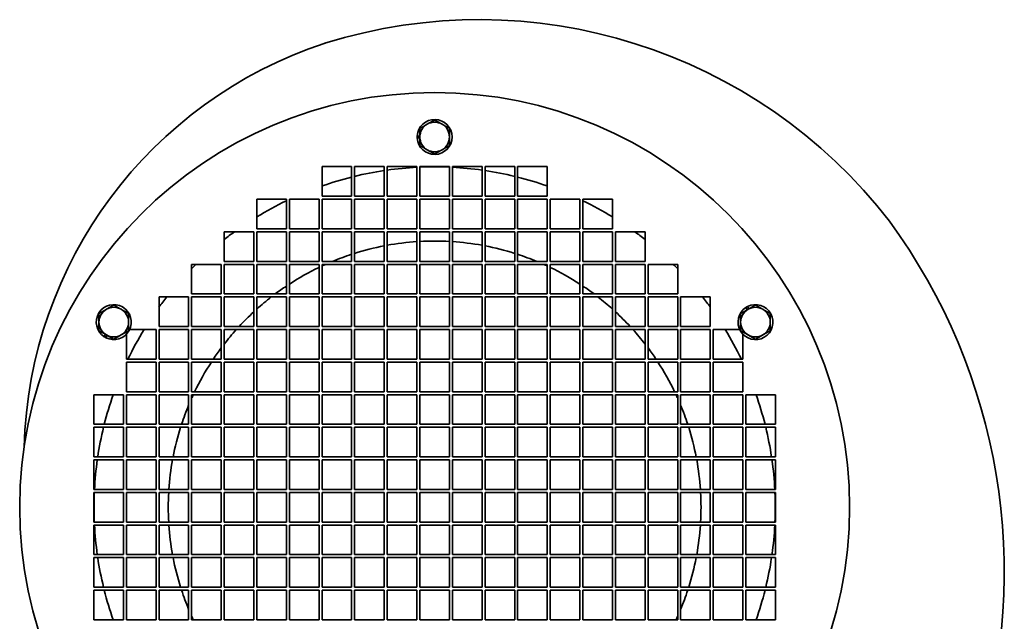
# Model space of a CAD drawing. Header units: millimetres. Extents: x 233 to 607, y 98 to 496.
# Tile 2 of 2: x 275 to 607, y 293 to 496. Entities that reach past the tile are written whole.
import ezdxf

# ---------------------------------------------------------------- set-up
doc = ezdxf.new("R2010")
doc.units = ezdxf.units.MM
doc.header["$LTSCALE"] = 2
doc.layers.add('Krawędzie widoczne(ISO)', color=7, linetype='Continuous', lineweight=35, true_color=0x262659)

msp = doc.modelspace()

# ---------------------------------------------------------------- linework, layer by layer
at = {"layer": 'Krawędzie widoczne(ISO)'}
for p, q in [((408.76, 456.77), (409.65, 456.77)), ((409.65, 456.13), (408.76, 456.13)), ((376.65, 446.45), (386.65, 446.45)), ((376.65, 436.45), (376.65, 446.45)), ((386.65, 446.45), (386.65, 436.45)), ((387.65, 446.45), (397.65, 446.45)), ((387.65, 436.45), (387.65, 446.45)), ((397.65, 446.45), (397.65, 436.45)), ((398.65, 446.45), (408.65, 446.45)), ((398.65, 436.45), (398.65, 446.45)), ((408.65, 446.45), (408.65, 436.45)), ((409.65, 446.45), (419.65, 446.45)), ((409.65, 436.45), (409.65, 446.45)), ((419.65, 446.45), (419.65, 436.45)), ((420.65, 436.45), (420.65, 446.45)), ((420.65, 446.45), (430.65, 446.45)), ((430.65, 446.45), (430.65, 436.45)), ((431.65, 446.45), (441.65, 446.45)), ((431.65, 436.45), (431.65, 446.45)), ((441.65, 446.45), (441.65, 436.45)), ((442.65, 446.45), (452.65, 446.45)), ((442.65, 436.45), (442.65, 446.45)), ((452.65, 446.45), (452.65, 436.45)), ((354.65, 435.45), (364.65, 435.45)), ((354.65, 425.45), (354.65, 435.45)), ((364.65, 435.45), (364.65, 425.45)), ((365.65, 435.45), (375.65, 435.45)), ((365.65, 425.45), (365.65, 435.45)), ((375.65, 435.45), (375.65, 425.45)), ((386.65, 436.45), (376.65, 436.45)), ((376.65, 435.45), (386.65, 435.45)), ((376.65, 425.45), (376.65, 435.45)), ((386.65, 435.45), (386.65, 425.45)), ((397.65, 436.45), (387.65, 436.45)), ((387.65, 435.45), (397.65, 435.45)), ((387.65, 425.45), (387.65, 435.45)), ((397.65, 435.45), (397.65, 425.45)), ((408.65, 436.45), (398.65, 436.45)), ((398.65, 435.45), (408.65, 435.45)), ((398.65, 425.45), (398.65, 435.45)), ((408.65, 435.45), (408.65, 425.45)), ((419.65, 436.45), (409.65, 436.45)), ((409.65, 435.45), (419.65, 435.45)), ((409.65, 425.45), (409.65, 435.45)), ((419.65, 435.45), (419.65, 425.45)), ((430.65, 436.45), (420.65, 436.45)), ((420.65, 425.45), (420.65, 435.45)), ((420.65, 435.45), (430.65, 435.45)), ((430.65, 435.45), (430.65, 425.45)), ((441.65, 436.45), (431.65, 436.45)), ((431.65, 435.45), (441.65, 435.45)), ((431.65, 425.45), (431.65, 435.45)), ((441.65, 435.45), (441.65, 425.45)), ((452.65, 436.45), (442.65, 436.45)), ((442.65, 435.45), (452.65, 435.45)), ((442.65, 425.45), (442.65, 435.45)), ((452.65, 435.45), (452.65, 425.45)), ((453.65, 435.45), (463.65, 435.45)), ((453.65, 425.45), (453.65, 435.45)), ((463.65, 435.45), (463.65, 425.45)), ((464.65, 435.45), (474.65, 435.45)), ((464.65, 425.45), (464.65, 435.45)), ((474.65, 435.45), (474.65, 425.45)), ((364.65, 425.45), (354.65, 425.45)), ((375.65, 425.45), (365.65, 425.45)), ((386.65, 425.45), (376.65, 425.45)), ((397.65, 425.45), (387.65, 425.45)), ((408.65, 425.45), (398.65, 425.45)), ((419.65, 425.45), (409.65, 425.45)), ((430.65, 425.45), (420.65, 425.45)), ((441.65, 425.45), (431.65, 425.45)), ((452.65, 425.45), (442.65, 425.45)), ((463.65, 425.45), (453.65, 425.45)), ((474.65, 425.45), (464.65, 425.45)), ((343.65, 424.45), (353.65, 424.45)), ((343.65, 414.45), (343.65, 424.45)), ((353.65, 424.45), (353.65, 414.45)), ((354.65, 424.45), (364.65, 424.45)), ((354.65, 414.45), (354.65, 424.45)), ((364.65, 424.45), (364.65, 414.45)), ((365.65, 424.45), (375.65, 424.45)), ((365.65, 414.45), (365.65, 424.45)), ((375.65, 424.45), (375.65, 414.45)), ((376.65, 424.45), (386.65, 424.45)), ((376.65, 414.45), (376.65, 424.45)), ((386.65, 424.45), (386.65, 414.45)), ((387.65, 424.45), (397.65, 424.45)), ((387.65, 414.45), (387.65, 424.45)), ((397.65, 424.45), (397.65, 414.45)), ((398.65, 424.45), (408.65, 424.45)), ((398.65, 414.45), (398.65, 424.45)), ((408.65, 424.45), (408.65, 414.45)), ((409.65, 424.45), (419.65, 424.45)), ((409.65, 414.45), (409.65, 424.45)), ((419.65, 424.45), (419.65, 414.45)), ((420.65, 414.45), (420.65, 424.45)), ((420.65, 424.45), (430.65, 424.45)), ((430.65, 424.45), (430.65, 414.45)), ((431.65, 424.45), (441.65, 424.45)), ((431.65, 414.45), (431.65, 424.45)), ((441.65, 424.45), (441.65, 414.45)), ((442.65, 424.45), (452.65, 424.45)), ((442.65, 414.45), (442.65, 424.45)), ((452.65, 424.45), (452.65, 414.45)), ((453.65, 424.45), (463.65, 424.45)), ((453.65, 414.45), (453.65, 424.45)), ((463.65, 424.45), (463.65, 414.45)), ((464.65, 424.45), (474.65, 424.45)), ((464.65, 414.45), (464.65, 424.45)), ((474.65, 424.45), (474.65, 414.45)), ((475.65, 414.45), (475.65, 424.45)), ((475.65, 424.45), (485.65, 424.45)), ((485.65, 424.45), (485.65, 414.45)), ((332.65, 413.45), (342.65, 413.45)), ((332.65, 403.45), (332.65, 413.45)), ((342.65, 413.45), (342.65, 403.45)), ((353.65, 414.45), (343.65, 414.45)), ((343.65, 413.45), (353.65, 413.45)), ((343.65, 403.45), (343.65, 413.45)), ((353.65, 413.45), (353.65, 403.45)), ((364.65, 414.45), (354.65, 414.45)), ((354.65, 413.45), (364.65, 413.45)), ((354.65, 403.45), (354.65, 413.45)), ((364.65, 413.45), (364.65, 403.45)), ((375.65, 414.45), (365.65, 414.45)), ((365.65, 413.45), (375.65, 413.45)), ((365.65, 403.45), (365.65, 413.45)), ((375.65, 413.45), (375.65, 403.45)), ((386.65, 414.45), (376.65, 414.45)), ((376.65, 413.45), (386.65, 413.45)), ((376.65, 403.45), (376.65, 413.45)), ((386.65, 413.45), (386.65, 403.45)), ((397.65, 414.45), (387.65, 414.45)), ((387.65, 413.45), (397.65, 413.45)), ((387.65, 403.45), (387.65, 413.45)), ((397.65, 413.45), (397.65, 403.45)), ((408.65, 414.45), (398.65, 414.45)), ((398.65, 413.45), (408.65, 413.45)), ((398.65, 403.45), (398.65, 413.45)), ((408.65, 413.45), (408.65, 403.45)), ((419.65, 414.45), (409.65, 414.45)), ((409.65, 413.45), (419.65, 413.45)), ((409.65, 403.45), (409.65, 413.45)), ((419.65, 413.45), (419.65, 403.45)), ((430.65, 414.45), (420.65, 414.45)), ((420.65, 403.45), (420.65, 413.45)), ((420.65, 413.45), (430.65, 413.45)), ((430.65, 413.45), (430.65, 403.45)), ((441.65, 414.45), (431.65, 414.45)), ((431.65, 413.45), (441.65, 413.45)), ((431.65, 403.45), (431.65, 413.45)), ((441.65, 413.45), (441.65, 403.45)), ((452.65, 414.45), (442.65, 414.45)), ((442.65, 413.45), (452.65, 413.45)), ((442.65, 403.45), (442.65, 413.45)), ((452.65, 413.45), (452.65, 403.45)), ((463.65, 414.45), (453.65, 414.45)), ((453.65, 413.45), (463.65, 413.45)), ((453.65, 403.45), (453.65, 413.45)), ((463.65, 413.45), (463.65, 403.45)), ((474.65, 414.45), (464.65, 414.45)), ((464.65, 413.45), (474.65, 413.45)), ((464.65, 403.45), (464.65, 413.45)), ((474.65, 413.45), (474.65, 403.45)), ((485.65, 414.45), (475.65, 414.45)), ((475.65, 403.45), (475.65, 413.45)), ((475.65, 413.45), (485.65, 413.45)), ((485.65, 413.45), (485.65, 403.45)), ((486.65, 413.45), (496.65, 413.45)), ((486.65, 403.45), (486.65, 413.45)), ((496.65, 413.45), (496.65, 403.45)), ((321.65, 402.45), (331.65, 402.45)), ((321.65, 392.45), (321.65, 402.45)), ((331.65, 402.45), (331.65, 392.45)), ((342.65, 403.45), (332.65, 403.45)), ((332.65, 402.45), (342.65, 402.45)), ((332.65, 392.45), (332.65, 402.45)), ((342.65, 402.45), (342.65, 392.45)), ((353.65, 403.45), (343.65, 403.45)), ((343.65, 402.45), (353.65, 402.45)), ((343.65, 392.45), (343.65, 402.45)), ((353.65, 402.45), (353.65, 392.45)), ((364.65, 403.45), (354.65, 403.45)), ((354.65, 402.45), (364.65, 402.45)), ((354.65, 392.45), (354.65, 402.45)), ((364.65, 402.45), (364.65, 392.45)), ((375.65, 403.45), (365.65, 403.45)), ((365.65, 402.45), (375.65, 402.45)), ((365.65, 392.45), (365.65, 402.45)), ((375.65, 402.45), (375.65, 392.45)), ((386.65, 403.45), (376.65, 403.45)), ((376.65, 402.45), (386.65, 402.45)), ((376.65, 392.45), (376.65, 402.45)), ((386.65, 402.45), (386.65, 392.45)), ((397.65, 403.45), (387.65, 403.45)), ((387.65, 402.45), (397.65, 402.45)), ((387.65, 392.45), (387.65, 402.45)), ((397.65, 402.45), (397.65, 392.45)), ((408.65, 403.45), (398.65, 403.45)), ((398.65, 402.45), (408.65, 402.45)), ((398.65, 392.45), (398.65, 402.45)), ((408.65, 402.45), (408.65, 392.45)), ((419.65, 403.45), (409.65, 403.45)), ((409.65, 402.45), (419.65, 402.45)), ((409.65, 392.45), (409.65, 402.45)), ((419.65, 402.45), (419.65, 392.45)), ((430.65, 403.45), (420.65, 403.45)), ((420.65, 402.45), (430.65, 402.45)), ((420.65, 392.45), (420.65, 402.45)), ((430.65, 402.45), (430.65, 392.45)), ((441.65, 403.45), (431.65, 403.45)), ((431.65, 402.45), (441.65, 402.45)), ((431.65, 392.45), (431.65, 402.45)), ((441.65, 402.45), (441.65, 392.45)), ((452.65, 403.45), (442.65, 403.45)), ((442.65, 402.45), (452.65, 402.45)), ((442.65, 392.45), (442.65, 402.45)), ((452.65, 402.45), (452.65, 392.45)), ((463.65, 403.45), (453.65, 403.45)), ((453.65, 402.45), (463.65, 402.45)), ((453.65, 392.45), (453.65, 402.45)), ((463.65, 402.45), (463.65, 392.45)), ((474.65, 403.45), (464.65, 403.45)), ((464.65, 402.45), (474.65, 402.45)), ((464.65, 392.45), (464.65, 402.45)), ((474.65, 402.45), (474.65, 392.45)), ((485.65, 403.45), (475.65, 403.45)), ((475.65, 402.45), (485.65, 402.45)), ((475.65, 392.45), (475.65, 402.45)), ((485.65, 402.45), (485.65, 392.45)), ((496.65, 403.45), (486.65, 403.45)), ((486.65, 402.45), (496.65, 402.45)), ((486.65, 392.45), (486.65, 402.45)), ((496.65, 402.45), (496.65, 392.45)), ((497.65, 402.45), (507.65, 402.45)), ((497.65, 392.45), (497.65, 402.45)), ((507.65, 402.45), (507.65, 392.45)), ((520.12, 398.12), (519.68, 398.89)), ((520.23, 399.21), (520.68, 398.44)), ((331.65, 392.45), (321.65, 392.45)), ((342.65, 392.45), (332.65, 392.45)), ((353.65, 392.45), (343.65, 392.45)), ((364.65, 392.45), (354.65, 392.45)), ((375.65, 392.45), (365.65, 392.45)), ((386.65, 392.45), (376.65, 392.45)), ((397.65, 392.45), (387.65, 392.45)), ((408.65, 392.45), (398.65, 392.45)), ((419.65, 392.45), (409.65, 392.45)), ((430.65, 392.45), (420.65, 392.45)), ((441.65, 392.45), (431.65, 392.45)), ((452.65, 392.45), (442.65, 392.45)), ((463.65, 392.45), (453.65, 392.45)), ((474.65, 392.45), (464.65, 392.45)), ((485.65, 392.45), (475.65, 392.45)), ((496.65, 392.45), (486.65, 392.45)), ((507.65, 392.45), (497.65, 392.45)), ((303.17, 389.01), (303.62, 389.78)), ((304.17, 389.46), (303.73, 388.69)), ((310.65, 381.45), (310.65, 389.86)), ((311.74, 391.45), (320.65, 391.45)), ((320.65, 391.45), (320.65, 381.45)), ((321.65, 391.45), (331.65, 391.45)), ((321.65, 381.45), (321.65, 391.45)), ((331.65, 391.45), (331.65, 381.45)), ((332.65, 391.45), (342.65, 391.45)), ((332.65, 381.45), (332.65, 391.45)), ((342.65, 391.45), (342.65, 381.45)), ((343.65, 391.45), (353.65, 391.45)), ((343.65, 381.45), (343.65, 391.45)), ((353.65, 391.45), (353.65, 381.45)), ((354.65, 391.45), (364.65, 391.45)), ((354.65, 381.45), (354.65, 391.45)), ((364.65, 391.45), (364.65, 381.45)), ((365.65, 391.45), (375.65, 391.45)), ((365.65, 381.45), (365.65, 391.45)), ((375.65, 391.45), (375.65, 381.45)), ((376.65, 391.45), (386.65, 391.45)), ((376.65, 381.45), (376.65, 391.45)), ((386.65, 391.45), (386.65, 381.45)), ((387.65, 391.45), (397.65, 391.45)), ((387.65, 381.45), (387.65, 391.45)), ((397.65, 391.45), (397.65, 381.45)), ((398.65, 391.45), (408.65, 391.45)), ((398.65, 381.45), (398.65, 391.45)), ((408.65, 391.45), (408.65, 381.45)), ((409.65, 391.45), (419.65, 391.45)), ((409.65, 381.45), (409.65, 391.45)), ((419.65, 391.45), (419.65, 381.45)), ((420.65, 381.45), (420.65, 391.45)), ((420.65, 391.45), (430.65, 391.45)), ((430.65, 391.45), (430.65, 381.45)), ((431.65, 391.45), (441.65, 391.45)), ((431.65, 381.45), (431.65, 391.45)), ((441.65, 391.45), (441.65, 381.45)), ((442.65, 391.45), (452.65, 391.45)), ((442.65, 381.45), (442.65, 391.45)), ((452.65, 391.45), (452.65, 381.45)), ((453.65, 391.45), (463.65, 391.45)), ((453.65, 381.45), (453.65, 391.45)), ((463.65, 391.45), (463.65, 381.45)), ((464.65, 391.45), (474.65, 391.45)), ((464.65, 381.45), (464.65, 391.45)), ((474.65, 391.45), (474.65, 381.45)), ((475.65, 381.45), (475.65, 391.45)), ((475.65, 391.45), (485.65, 391.45)), ((485.65, 391.45), (485.65, 381.45)), ((486.65, 391.45), (496.65, 391.45)), ((486.65, 381.45), (486.65, 391.45)), ((496.65, 391.45), (496.65, 381.45)), ((497.65, 381.45), (497.65, 391.45)), ((497.65, 391.45), (507.65, 391.45)), ((507.65, 391.45), (507.65, 381.45)), ((508.65, 391.45), (517.56, 391.45)), ((508.65, 381.45), (508.65, 391.45)), ((518.65, 389.86), (518.65, 381.45)), ((320.65, 381.45), (310.65, 381.45)), ((310.65, 380.45), (320.65, 380.45)), ((310.65, 370.45), (310.65, 380.45)), ((320.65, 380.45), (320.65, 370.45)), ((331.65, 381.45), (321.65, 381.45)), ((321.65, 380.45), (331.65, 380.45)), ((321.65, 370.45), (321.65, 380.45)), ((331.65, 380.45), (331.65, 370.45)), ((342.65, 381.45), (332.65, 381.45)), ((332.65, 380.45), (342.65, 380.45)), ((332.65, 370.45), (332.65, 380.45)), ((342.65, 380.45), (342.65, 370.45)), ((353.65, 381.45), (343.65, 381.45)), ((343.65, 380.45), (353.65, 380.45)), ((343.65, 370.45), (343.65, 380.45)), ((353.65, 380.45), (353.65, 370.45)), ((364.65, 381.45), (354.65, 381.45)), ((354.65, 380.45), (364.65, 380.45)), ((354.65, 370.45), (354.65, 380.45)), ((364.65, 380.45), (364.65, 370.45)), ((375.65, 381.45), (365.65, 381.45)), ((365.65, 380.45), (375.65, 380.45)), ((365.65, 370.45), (365.65, 380.45)), ((375.65, 380.45), (375.65, 370.45)), ((386.65, 381.45), (376.65, 381.45)), ((376.65, 380.45), (386.65, 380.45)), ((376.65, 370.45), (376.65, 380.45)), ((386.65, 380.45), (386.65, 370.45)), ((397.65, 381.45), (387.65, 381.45)), ((387.65, 380.45), (397.65, 380.45)), ((387.65, 370.45), (387.65, 380.45)), ((397.65, 380.45), (397.65, 370.45)), ((408.65, 381.45), (398.65, 381.45)), ((398.65, 380.45), (408.65, 380.45)), ((398.65, 370.45), (398.65, 380.45)), ((408.65, 380.45), (408.65, 370.45)), ((419.65, 381.45), (409.65, 381.45)), ((409.65, 380.45), (419.65, 380.45)), ((409.65, 370.45), (409.65, 380.45)), ((419.65, 380.45), (419.65, 370.45)), ((430.65, 381.45), (420.65, 381.45)), ((420.65, 370.45), (420.65, 380.45)), ((420.65, 380.45), (430.65, 380.45)), ((430.65, 380.45), (430.65, 370.45)), ((441.65, 381.45), (431.65, 381.45)), ((431.65, 380.45), (441.65, 380.45)), ((431.65, 370.45), (431.65, 380.45)), ((441.65, 380.45), (441.65, 370.45)), ((452.65, 381.45), (442.65, 381.45)), ((442.65, 380.45), (452.65, 380.45)), ((442.65, 370.45), (442.65, 380.45)), ((452.65, 380.45), (452.65, 370.45)), ((463.65, 381.45), (453.65, 381.45)), ((453.65, 380.45), (463.65, 380.45)), ((453.65, 370.45), (453.65, 380.45)), ((463.65, 380.45), (463.65, 370.45)), ((474.65, 381.45), (464.65, 381.45)), ((464.65, 380.45), (474.65, 380.45)), ((464.65, 370.45), (464.65, 380.45)), ((474.65, 380.45), (474.65, 370.45)), ((485.65, 381.45), (475.65, 381.45)), ((475.65, 370.45), (475.65, 380.45)), ((475.65, 380.45), (485.65, 380.45)), ((485.65, 380.45), (485.65, 370.45)), ((496.65, 381.45), (486.65, 381.45)), ((486.65, 380.45), (496.65, 380.45)), ((486.65, 370.45), (486.65, 380.45)), ((496.65, 380.45), (496.65, 370.45)), ((507.65, 381.45), (497.65, 381.45)), ((497.65, 370.45), (497.65, 380.45)), ((497.65, 380.45), (507.65, 380.45)), ((507.65, 380.45), (507.65, 370.45)), ((518.65, 381.45), (508.65, 381.45)), ((508.65, 380.45), (518.65, 380.45)), ((508.65, 370.45), (508.65, 380.45)), ((518.65, 380.45), (518.65, 370.45)), ((299.65, 369.45), (309.65, 369.45)), ((299.65, 359.45), (299.65, 369.45)), ((309.65, 369.45), (309.65, 359.45)), ((320.65, 370.45), (310.65, 370.45)), ((310.65, 369.45), (320.65, 369.45)), ((310.65, 359.45), (310.65, 369.45)), ((320.65, 369.45), (320.65, 359.45)), ((331.65, 370.45), (321.65, 370.45)), ((321.65, 369.45), (331.65, 369.45)), ((321.65, 359.45), (321.65, 369.45)), ((331.65, 369.45), (331.65, 359.45)), ((342.65, 370.45), (332.65, 370.45)), ((332.65, 369.45), (342.65, 369.45)), ((332.65, 359.45), (332.65, 369.45)), ((342.65, 369.45), (342.65, 359.45)), ((353.65, 370.45), (343.65, 370.45)), ((343.65, 369.45), (353.65, 369.45)), ((343.65, 359.45), (343.65, 369.45)), ((353.65, 369.45), (353.65, 359.45)), ((364.65, 370.45), (354.65, 370.45)), ((354.65, 369.45), (364.65, 369.45)), ((354.65, 359.45), (354.65, 369.45)), ((364.65, 369.45), (364.65, 359.45)), ((375.65, 370.45), (365.65, 370.45)), ((365.65, 369.45), (375.65, 369.45)), ((365.65, 359.45), (365.65, 369.45)), ((375.65, 369.45), (375.65, 359.45)), ((386.65, 370.45), (376.65, 370.45)), ((376.65, 369.45), (386.65, 369.45)), ((376.65, 359.45), (376.65, 369.45)), ((386.65, 369.45), (386.65, 359.45)), ((397.65, 370.45), (387.65, 370.45)), ((387.65, 369.45), (397.65, 369.45)), ((387.65, 359.45), (387.65, 369.45)), ((397.65, 369.45), (397.65, 359.45)), ((408.65, 370.45), (398.65, 370.45)), ((398.65, 369.45), (408.65, 369.45)), ((398.65, 359.45), (398.65, 369.45)), ((408.65, 369.45), (408.65, 359.45)), ((419.65, 370.45), (409.65, 370.45)), ((409.65, 369.45), (419.65, 369.45)), ((409.65, 359.45), (409.65, 369.45)), ((419.65, 369.45), (419.65, 359.45)), ((430.65, 370.45), (420.65, 370.45)), ((420.65, 359.45), (420.65, 369.45)), ((420.65, 369.45), (430.65, 369.45)), ((430.65, 369.45), (430.65, 359.45)), ((441.65, 370.45), (431.65, 370.45)), ((431.65, 369.45), (441.65, 369.45)), ((431.65, 359.45), (431.65, 369.45)), ((441.65, 369.45), (441.65, 359.45)), ((452.65, 370.45), (442.65, 370.45)), ((442.65, 369.45), (452.65, 369.45)), ((442.65, 359.45), (442.65, 369.45)), ((452.65, 369.45), (452.65, 359.45)), ((463.65, 370.45), (453.65, 370.45)), ((453.65, 369.45), (463.65, 369.45)), ((453.65, 359.45), (453.65, 369.45)), ((463.65, 369.45), (463.65, 359.45)), ((474.65, 370.45), (464.65, 370.45)), ((464.65, 369.45), (474.65, 369.45)), ((464.65, 359.45), (464.65, 369.45)), ((474.65, 369.45), (474.65, 359.45)), ((485.65, 370.45), (475.65, 370.45)), ((475.65, 359.45), (475.65, 369.45)), ((475.65, 369.45), (485.65, 369.45)), ((485.65, 369.45), (485.65, 359.45)), ((496.65, 370.45), (486.65, 370.45)), ((486.65, 369.45), (496.65, 369.45)), ((486.65, 359.45), (486.65, 369.45)), ((496.65, 369.45), (496.65, 359.45)), ((507.65, 370.45), (497.65, 370.45)), ((497.65, 359.45), (497.65, 369.45)), ((497.65, 369.45), (507.65, 369.45)), ((507.65, 369.45), (507.65, 359.45)), ((518.65, 370.45), (508.65, 370.45)), ((508.65, 369.45), (518.65, 369.45)), ((508.65, 359.45), (508.65, 369.45)), ((518.65, 369.45), (518.65, 359.45)), ((519.65, 369.45), (529.65, 369.45)), ((519.65, 359.45), (519.65, 369.45)), ((529.65, 369.45), (529.65, 359.45)), ((309.65, 359.45), (299.65, 359.45)), ((320.65, 359.45), (310.65, 359.45)), ((331.65, 359.45), (321.65, 359.45)), ((342.65, 359.45), (332.65, 359.45)), ((353.65, 359.45), (343.65, 359.45)), ((364.65, 359.45), (354.65, 359.45)), ((375.65, 359.45), (365.65, 359.45)), ((386.65, 359.45), (376.65, 359.45)), ((397.65, 359.45), (387.65, 359.45)), ((408.65, 359.45), (398.65, 359.45)), ((419.65, 359.45), (409.65, 359.45)), ((430.65, 359.45), (420.65, 359.45)), ((441.65, 359.45), (431.65, 359.45)), ((452.65, 359.45), (442.65, 359.45)), ((463.65, 359.45), (453.65, 359.45)), ((474.65, 359.45), (464.65, 359.45)), ((485.65, 359.45), (475.65, 359.45)), ((496.65, 359.45), (486.65, 359.45)), ((507.65, 359.45), (497.65, 359.45)), ((518.65, 359.45), (508.65, 359.45)), ((529.65, 359.45), (519.65, 359.45)), ((299.65, 358.45), (309.65, 358.45)), ((299.65, 348.45), (299.65, 358.45)), ((309.65, 358.45), (309.65, 348.45)), ((310.65, 358.45), (320.65, 358.45)), ((310.65, 348.45), (310.65, 358.45)), ((320.65, 358.45), (320.65, 348.45)), ((321.65, 358.45), (331.65, 358.45)), ((321.65, 348.45), (321.65, 358.45)), ((331.65, 358.45), (331.65, 348.45)), ((332.65, 358.45), (342.65, 358.45)), ((332.65, 348.45), (332.65, 358.45)), ((342.65, 358.45), (342.65, 348.45)), ((343.65, 358.45), (353.65, 358.45)), ((343.65, 348.45), (343.65, 358.45)), ((353.65, 358.45), (353.65, 348.45)), ((354.65, 358.45), (364.65, 358.45)), ((354.65, 348.45), (354.65, 358.45)), ((364.65, 358.45), (364.65, 348.45)), ((365.65, 358.45), (375.65, 358.45)), ((365.65, 348.45), (365.65, 358.45)), ((375.65, 358.45), (375.65, 348.45)), ((376.65, 358.45), (386.65, 358.45)), ((376.65, 348.45), (376.65, 358.45)), ((386.65, 358.45), (386.65, 348.45)), ((387.65, 358.45), (397.65, 358.45)), ((387.65, 348.45), (387.65, 358.45)), ((397.65, 358.45), (397.65, 348.45)), ((398.65, 358.45), (408.65, 358.45)), ((398.65, 348.45), (398.65, 358.45)), ((408.65, 358.45), (408.65, 348.45)), ((409.65, 358.45), (419.65, 358.45)), ((409.65, 348.45), (409.65, 358.45)), ((419.65, 358.45), (419.65, 348.45)), ((420.65, 348.45), (420.65, 358.45)), ((420.65, 358.45), (430.65, 358.45)), ((430.65, 358.45), (430.65, 348.45)), ((431.65, 358.45), (441.65, 358.45)), ((431.65, 348.45), (431.65, 358.45)), ((441.65, 358.45), (441.65, 348.45)), ((442.65, 358.45), (452.65, 358.45)), ((442.65, 348.45), (442.65, 358.45)), ((452.65, 358.45), (452.65, 348.45)), ((453.65, 358.45), (463.65, 358.45)), ((453.65, 348.45), (453.65, 358.45)), ((463.65, 358.45), (463.65, 348.45)), ((464.65, 358.45), (474.65, 358.45)), ((464.65, 348.45), (464.65, 358.45)), ((474.65, 358.45), (474.65, 348.45)), ((475.65, 348.45), (475.65, 358.45)), ((475.65, 358.45), (485.65, 358.45)), ((485.65, 358.45), (485.65, 348.45)), ((486.65, 358.45), (496.65, 358.45)), ((486.65, 348.45), (486.65, 358.45)), ((496.65, 358.45), (496.65, 348.45)), ((497.65, 348.45), (497.65, 358.45)), ((497.65, 358.45), (507.65, 358.45)), ((507.65, 358.45), (507.65, 348.45)), ((508.65, 358.45), (518.65, 358.45)), ((508.65, 348.45), (508.65, 358.45)), ((518.65, 358.45), (518.65, 348.45)), ((519.65, 358.45), (529.65, 358.45)), ((519.65, 348.45), (519.65, 358.45)), ((529.65, 358.45), (529.65, 348.45)), ((309.65, 348.45), (299.65, 348.45)), ((299.65, 347.45), (309.65, 347.45)), ((299.65, 337.45), (299.65, 347.45)), ((309.65, 347.45), (309.65, 337.45)), ((320.65, 348.45), (310.65, 348.45)), ((310.65, 347.45), (320.65, 347.45)), ((310.65, 337.45), (310.65, 347.45)), ((320.65, 347.45), (320.65, 337.45)), ((331.65, 348.45), (321.65, 348.45)), ((321.65, 347.45), (331.65, 347.45)), ((321.65, 337.45), (321.65, 347.45)), ((331.65, 347.45), (331.65, 337.45)), ((342.65, 348.45), (332.65, 348.45)), ((332.65, 347.45), (342.65, 347.45)), ((332.65, 337.45), (332.65, 347.45)), ((342.65, 347.45), (342.65, 337.45)), ((353.65, 348.45), (343.65, 348.45)), ((343.65, 347.45), (353.65, 347.45)), ((343.65, 337.45), (343.65, 347.45)), ((353.65, 347.45), (353.65, 337.45)), ((364.65, 348.45), (354.65, 348.45)), ((354.65, 347.45), (364.65, 347.45)), ((354.65, 337.45), (354.65, 347.45)), ((364.65, 347.45), (364.65, 337.45)), ((375.65, 348.45), (365.65, 348.45)), ((365.65, 347.45), (375.65, 347.45)), ((365.65, 337.45), (365.65, 347.45)), ((375.65, 347.45), (375.65, 337.45)), ((386.65, 348.45), (376.65, 348.45)), ((376.65, 347.45), (386.65, 347.45)), ((376.65, 337.45), (376.65, 347.45)), ((386.65, 347.45), (386.65, 337.45)), ((397.65, 348.45), (387.65, 348.45)), ((387.65, 347.45), (397.65, 347.45)), ((387.65, 337.45), (387.65, 347.45)), ((397.65, 347.45), (397.65, 337.45)), ((408.65, 348.45), (398.65, 348.45)), ((398.65, 347.45), (408.65, 347.45)), ((398.65, 337.45), (398.65, 347.45)), ((408.65, 347.45), (408.65, 337.45)), ((419.65, 348.45), (409.65, 348.45)), ((409.65, 347.45), (419.65, 347.45)), ((409.65, 337.45), (409.65, 347.45)), ((419.65, 347.45), (419.65, 337.45)), ((430.65, 348.45), (420.65, 348.45)), ((420.65, 347.45), (430.65, 347.45)), ((420.65, 337.45), (420.65, 347.45)), ((430.65, 347.45), (430.65, 337.45)), ((441.65, 348.45), (431.65, 348.45)), ((431.65, 347.45), (441.65, 347.45)), ((431.65, 337.45), (431.65, 347.45)), ((441.65, 347.45), (441.65, 337.45)), ((452.65, 348.45), (442.65, 348.45)), ((442.65, 347.45), (452.65, 347.45)), ((442.65, 337.45), (442.65, 347.45)), ((452.65, 347.45), (452.65, 337.45)), ((463.65, 348.45), (453.65, 348.45)), ((453.65, 347.45), (463.65, 347.45)), ((453.65, 337.45), (453.65, 347.45)), ((463.65, 347.45), (463.65, 337.45)), ((474.65, 348.45), (464.65, 348.45)), ((464.65, 347.45), (474.65, 347.45)), ((464.65, 337.45), (464.65, 347.45)), ((474.65, 347.45), (474.65, 337.45)), ((485.65, 348.45), (475.65, 348.45)), ((475.65, 347.45), (485.65, 347.45)), ((475.65, 337.45), (475.65, 347.45)), ((485.65, 347.45), (485.65, 337.45)), ((496.65, 348.45), (486.65, 348.45)), ((486.65, 347.45), (496.65, 347.45)), ((486.65, 337.45), (486.65, 347.45)), ((496.65, 347.45), (496.65, 337.45)), ((507.65, 348.45), (497.65, 348.45)), ((497.65, 337.45), (497.65, 347.45)), ((497.65, 347.45), (507.65, 347.45)), ((507.65, 347.45), (507.65, 337.45)), ((518.65, 348.45), (508.65, 348.45)), ((508.65, 347.45), (518.65, 347.45)), ((508.65, 337.45), (508.65, 347.45)), ((518.65, 347.45), (518.65, 337.45)), ((529.65, 348.45), (519.65, 348.45)), ((519.65, 347.45), (529.65, 347.45)), ((519.65, 337.45), (519.65, 347.45)), ((529.65, 347.45), (529.65, 337.45)), ((309.65, 337.45), (299.65, 337.45)), ((299.65, 336.45), (309.65, 336.45)), ((299.65, 326.45), (299.65, 336.45)), ((309.65, 336.45), (309.65, 326.45)), ((320.65, 337.45), (310.65, 337.45)), ((310.65, 336.45), (320.65, 336.45)), ((310.65, 326.45), (310.65, 336.45)), ((320.65, 336.45), (320.65, 326.45)), ((331.65, 337.45), (321.65, 337.45)), ((321.65, 336.45), (331.65, 336.45)), ((321.65, 326.45), (321.65, 336.45)), ((331.65, 336.45), (331.65, 326.45)), ((342.65, 337.45), (332.65, 337.45)), ((332.65, 336.45), (342.65, 336.45)), ((332.65, 326.45), (332.65, 336.45)), ((342.65, 336.45), (342.65, 326.45)), ((353.65, 337.45), (343.65, 337.45)), ((343.65, 336.45), (353.65, 336.45)), ((343.65, 326.45), (343.65, 336.45)), ((353.65, 336.45), (353.65, 326.45)), ((364.65, 337.45), (354.65, 337.45)), ((354.65, 336.45), (364.65, 336.45)), ((354.65, 326.45), (354.65, 336.45)), ((364.65, 336.45), (364.65, 326.45)), ((375.65, 337.45), (365.65, 337.45)), ((365.65, 336.45), (375.65, 336.45)), ((365.65, 326.45), (365.65, 336.45)), ((375.65, 336.45), (375.65, 326.45)), ((386.65, 337.45), (376.65, 337.45)), ((376.65, 336.45), (386.65, 336.45)), ((376.65, 326.45), (376.65, 336.45)), ((386.65, 336.45), (386.65, 326.45)), ((397.65, 337.45), (387.65, 337.45)), ((387.65, 336.45), (397.65, 336.45)), ((387.65, 326.45), (387.65, 336.45)), ((397.65, 336.45), (397.65, 326.45)), ((408.65, 337.45), (398.65, 337.45)), ((398.65, 336.45), (408.65, 336.45)), ((398.65, 326.45), (398.65, 336.45)), ((408.65, 336.45), (408.65, 326.45)), ((419.65, 337.45), (409.65, 337.45)), ((409.65, 336.45), (419.65, 336.45)), ((409.65, 326.45), (409.65, 336.45)), ((419.65, 336.45), (419.65, 326.45)), ((430.65, 337.45), (420.65, 337.45)), ((420.65, 336.45), (430.65, 336.45)), ((420.65, 326.45), (420.65, 336.45)), ((430.65, 336.45), (430.65, 326.45)), ((441.65, 337.45), (431.65, 337.45)), ((431.65, 336.45), (441.65, 336.45)), ((431.65, 326.45), (431.65, 336.45)), ((441.65, 336.45), (441.65, 326.45)), ((452.65, 337.45), (442.65, 337.45)), ((442.65, 336.45), (452.65, 336.45)), ((442.65, 326.45), (442.65, 336.45)), ((452.65, 336.45), (452.65, 326.45)), ((463.65, 337.45), (453.65, 337.45)), ((453.65, 336.45), (463.65, 336.45)), ((453.65, 326.45), (453.65, 336.45)), ((463.65, 336.45), (463.65, 326.45)), ((474.65, 337.45), (464.65, 337.45)), ((464.65, 336.45), (474.65, 336.45)), ((464.65, 326.45), (464.65, 336.45)), ((474.65, 336.45), (474.65, 326.45)), ((485.65, 337.45), (475.65, 337.45)), ((475.65, 336.45), (485.65, 336.45)), ((475.65, 326.45), (475.65, 336.45)), ((485.65, 336.45), (485.65, 326.45)), ((496.65, 337.45), (486.65, 337.45)), ((486.65, 336.45), (496.65, 336.45)), ((486.65, 326.45), (486.65, 336.45)), ((496.65, 336.45), (496.65, 326.45)), ((507.65, 337.45), (497.65, 337.45)), ((497.65, 336.45), (507.65, 336.45)), ((497.65, 326.45), (497.65, 336.45)), ((507.65, 336.45), (507.65, 326.45)), ((518.65, 337.45), (508.65, 337.45)), ((508.65, 336.45), (518.65, 336.45)), ((508.65, 326.45), (508.65, 336.45)), ((518.65, 336.45), (518.65, 326.45)), ((529.65, 337.45), (519.65, 337.45)), ((519.65, 336.45), (529.65, 336.45)), ((519.65, 326.45), (519.65, 336.45)), ((529.65, 336.45), (529.65, 326.45)), ((309.65, 326.45), (299.65, 326.45)), ((320.65, 326.45), (310.65, 326.45)), ((331.65, 326.45), (321.65, 326.45)), ((342.65, 326.45), (332.65, 326.45)), ((353.65, 326.45), (343.65, 326.45)), ((364.65, 326.45), (354.65, 326.45)), ((375.65, 326.45), (365.65, 326.45)), ((386.65, 326.45), (376.65, 326.45)), ((397.65, 326.45), (387.65, 326.45)), ((408.65, 326.45), (398.65, 326.45)), ((419.65, 326.45), (409.65, 326.45)), ((430.65, 326.45), (420.65, 326.45)), ((441.65, 326.45), (431.65, 326.45)), ((452.65, 326.45), (442.65, 326.45)), ((463.65, 326.45), (453.65, 326.45)), ((474.65, 326.45), (464.65, 326.45)), ((485.65, 326.45), (475.65, 326.45)), ((496.65, 326.45), (486.65, 326.45)), ((507.65, 326.45), (497.65, 326.45)), ((518.65, 326.45), (508.65, 326.45)), ((529.65, 326.45), (519.65, 326.45)), ((299.65, 325.45), (309.65, 325.45)), ((299.65, 315.45), (299.65, 325.45)), ((309.65, 325.45), (309.65, 315.45)), ((310.65, 325.45), (320.65, 325.45)), ((310.65, 315.45), (310.65, 325.45)), ((320.65, 325.45), (320.65, 315.45)), ((321.65, 325.45), (331.65, 325.45)), ((321.65, 315.45), (321.65, 325.45)), ((331.65, 325.45), (331.65, 315.45)), ((332.65, 325.45), (342.65, 325.45)), ((332.65, 315.45), (332.65, 325.45)), ((342.65, 325.45), (342.65, 315.45)), ((343.65, 325.45), (353.65, 325.45)), ((343.65, 315.45), (343.65, 325.45)), ((353.65, 325.45), (353.65, 315.45)), ((354.65, 325.45), (364.65, 325.45)), ((354.65, 315.45), (354.65, 325.45)), ((364.65, 325.45), (364.65, 315.45)), ((365.65, 325.45), (375.65, 325.45)), ((365.65, 315.45), (365.65, 325.45)), ((375.65, 325.45), (375.65, 315.45)), ((376.65, 325.45), (386.65, 325.45)), ((376.65, 315.45), (376.65, 325.45)), ((386.65, 325.45), (386.65, 315.45)), ((387.65, 325.45), (397.65, 325.45)), ((387.65, 315.45), (387.65, 325.45)), ((397.65, 325.45), (397.65, 315.45)), ((398.65, 325.45), (408.65, 325.45)), ((398.65, 315.45), (398.65, 325.45)), ((408.65, 325.45), (408.65, 315.45)), ((409.65, 325.45), (419.65, 325.45)), ((409.65, 315.45), (409.65, 325.45)), ((419.65, 325.45), (419.65, 315.45)), ((420.65, 315.45), (420.65, 325.45)), ((420.65, 325.45), (430.65, 325.45)), ((430.65, 325.45), (430.65, 315.45)), ((431.65, 315.45), (431.65, 325.45)), ((431.65, 325.45), (441.65, 325.45)), ((441.65, 325.45), (441.65, 315.45)), ((442.65, 315.45), (442.65, 325.45)), ((442.65, 325.45), (452.65, 325.45)), ((452.65, 325.45), (452.65, 315.45)), ((453.65, 315.45), (453.65, 325.45)), ((453.65, 325.45), (463.65, 325.45)), ((463.65, 325.45), (463.65, 315.45)), ((464.65, 315.45), (464.65, 325.45)), ((464.65, 325.45), (474.65, 325.45)), ((474.65, 325.45), (474.65, 315.45)), ((475.65, 315.45), (475.65, 325.45)), ((475.65, 325.45), (485.65, 325.45)), ((485.65, 325.45), (485.65, 315.45)), ((486.65, 315.45), (486.65, 325.45)), ((486.65, 325.45), (496.65, 325.45)), ((496.65, 325.45), (496.65, 315.45)), ((497.65, 315.45), (497.65, 325.45)), ((497.65, 325.45), (507.65, 325.45)), ((507.65, 325.45), (507.65, 315.45)), ((508.65, 315.45), (508.65, 325.45)), ((508.65, 325.45), (518.65, 325.45)), ((518.65, 325.45), (518.65, 315.45)), ((519.65, 315.45), (519.65, 325.45)), ((519.65, 325.45), (529.65, 325.45)), ((529.65, 325.45), (529.65, 315.45)), ((309.65, 315.45), (299.65, 315.45)), ((299.65, 314.45), (309.65, 314.45)), ((299.65, 304.45), (299.65, 314.45)), ((309.65, 314.45), (309.65, 304.45)), ((320.65, 315.45), (310.65, 315.45)), ((310.65, 314.45), (320.65, 314.45)), ((310.65, 304.45), (310.65, 314.45)), ((320.65, 314.45), (320.65, 304.45)), ((331.65, 315.45), (321.65, 315.45)), ((321.65, 314.45), (331.65, 314.45)), ((321.65, 304.45), (321.65, 314.45)), ((331.65, 314.45), (331.65, 304.45)), ((342.65, 315.45), (332.65, 315.45)), ((332.65, 314.45), (342.65, 314.45)), ((332.65, 304.45), (332.65, 314.45)), ((342.65, 314.45), (342.65, 304.45)), ((353.65, 315.45), (343.65, 315.45)), ((343.65, 314.45), (353.65, 314.45)), ((343.65, 304.45), (343.65, 314.45)), ((353.65, 314.45), (353.65, 304.45)), ((364.65, 315.45), (354.65, 315.45)), ((354.65, 314.45), (364.65, 314.45)), ((354.65, 304.45), (354.65, 314.45)), ((364.65, 314.45), (364.65, 304.45)), ((375.65, 315.45), (365.65, 315.45)), ((365.65, 314.45), (375.65, 314.45)), ((365.65, 304.45), (365.65, 314.45)), ((375.65, 314.45), (375.65, 304.45)), ((386.65, 315.45), (376.65, 315.45)), ((376.65, 314.45), (386.65, 314.45)), ((376.65, 304.45), (376.65, 314.45)), ((386.65, 314.45), (386.65, 304.45)), ((397.65, 315.45), (387.65, 315.45)), ((387.65, 314.45), (397.65, 314.45)), ((387.65, 304.45), (387.65, 314.45)), ((397.65, 314.45), (397.65, 304.45)), ((408.65, 315.45), (398.65, 315.45)), ((398.65, 314.45), (408.65, 314.45)), ((398.65, 304.45), (398.65, 314.45)), ((408.65, 314.45), (408.65, 304.45)), ((419.65, 315.45), (409.65, 315.45)), ((409.65, 314.45), (419.65, 314.45)), ((409.65, 304.45), (409.65, 314.45)), ((419.65, 314.45), (419.65, 304.45)), ((430.65, 315.45), (420.65, 315.45)), ((420.65, 314.45), (430.65, 314.45)), ((420.65, 304.45), (420.65, 314.45)), ((430.65, 314.45), (430.65, 304.45)), ((441.65, 315.45), (431.65, 315.45)), ((431.65, 314.45), (441.65, 314.45)), ((431.65, 304.45), (431.65, 314.45)), ((441.65, 314.45), (441.65, 304.45)), ((452.65, 315.45), (442.65, 315.45)), ((442.65, 304.45), (442.65, 314.45)), ((442.65, 314.45), (452.65, 314.45)), ((452.65, 314.45), (452.65, 304.45)), ((463.65, 315.45), (453.65, 315.45)), ((453.65, 304.45), (453.65, 314.45)), ((453.65, 314.45), (463.65, 314.45)), ((463.65, 314.45), (463.65, 304.45)), ((474.65, 315.45), (464.65, 315.45)), ((464.65, 304.45), (464.65, 314.45)), ((464.65, 314.45), (474.65, 314.45)), ((474.65, 314.45), (474.65, 304.45)), ((485.65, 315.45), (475.65, 315.45)), ((475.65, 314.45), (485.65, 314.45)), ((475.65, 304.45), (475.65, 314.45)), ((485.65, 314.45), (485.65, 304.45)), ((496.65, 315.45), (486.65, 315.45)), ((486.65, 314.45), (496.65, 314.45)), ((486.65, 304.45), (486.65, 314.45)), ((496.65, 314.45), (496.65, 304.45)), ((507.65, 315.45), (497.65, 315.45)), ((497.65, 314.45), (507.65, 314.45)), ((497.65, 304.45), (497.65, 314.45)), ((507.65, 314.45), (507.65, 304.45)), ((518.65, 315.45), (508.65, 315.45)), ((508.65, 314.45), (518.65, 314.45)), ((508.65, 304.45), (508.65, 314.45)), ((518.65, 314.45), (518.65, 304.45)), ((529.65, 315.45), (519.65, 315.45)), ((519.65, 304.45), (519.65, 314.45)), ((519.65, 314.45), (529.65, 314.45)), ((529.65, 314.45), (529.65, 304.45)), ((309.65, 304.45), (299.65, 304.45)), ((299.65, 303.45), (309.65, 303.45)), ((299.65, 293.45), (299.65, 303.45)), ((309.65, 303.45), (309.65, 293.45)), ((320.65, 304.45), (310.65, 304.45)), ((310.65, 303.45), (320.65, 303.45)), ((310.65, 293.45), (310.65, 303.45)), ((320.65, 303.45), (320.65, 293.45)), ((331.65, 304.45), (321.65, 304.45)), ((321.65, 303.45), (331.65, 303.45)), ((321.65, 293.45), (321.65, 303.45)), ((331.65, 303.45), (331.65, 293.45)), ((342.65, 304.45), (332.65, 304.45)), ((332.65, 303.45), (342.65, 303.45)), ((332.65, 293.45), (332.65, 303.45)), ((342.65, 303.45), (342.65, 293.45)), ((353.65, 304.45), (343.65, 304.45)), ((343.65, 303.45), (353.65, 303.45)), ((343.65, 293.45), (343.65, 303.45)), ((353.65, 303.45), (353.65, 293.45)), ((364.65, 304.45), (354.65, 304.45)), ((354.65, 303.45), (364.65, 303.45)), ((354.65, 293.45), (354.65, 303.45)), ((364.65, 303.45), (364.65, 293.45)), ((375.65, 304.45), (365.65, 304.45)), ((365.65, 303.45), (375.65, 303.45)), ((365.65, 293.45), (365.65, 303.45)), ((375.65, 303.45), (375.65, 293.45)), ((386.65, 304.45), (376.65, 304.45)), ((376.65, 303.45), (386.65, 303.45)), ((376.65, 293.45), (376.65, 303.45)), ((386.65, 303.45), (386.65, 293.45)), ((397.65, 304.45), (387.65, 304.45)), ((387.65, 303.45), (397.65, 303.45)), ((387.65, 293.45), (387.65, 303.45)), ((397.65, 303.45), (397.65, 293.45)), ((408.65, 304.45), (398.65, 304.45)), ((398.65, 303.45), (408.65, 303.45)), ((398.65, 293.45), (398.65, 303.45)), ((408.65, 303.45), (408.65, 293.45)), ((419.65, 304.45), (409.65, 304.45)), ((409.65, 303.45), (419.65, 303.45)), ((409.65, 293.45), (409.65, 303.45)), ((419.65, 303.45), (419.65, 293.45)), ((430.65, 304.45), (420.65, 304.45)), ((420.65, 303.45), (430.65, 303.45)), ((420.65, 293.45), (420.65, 303.45)), ((430.65, 303.45), (430.65, 293.45)), ((441.65, 304.45), (431.65, 304.45)), ((431.65, 303.45), (441.65, 303.45)), ((431.65, 293.45), (431.65, 303.45)), ((441.65, 303.45), (441.65, 293.45)), ((452.65, 304.45), (442.65, 304.45)), ((442.65, 293.45), (442.65, 303.45)), ((442.65, 303.45), (452.65, 303.45)), ((452.65, 303.45), (452.65, 293.45)), ((463.65, 304.45), (453.65, 304.45)), ((453.65, 293.45), (453.65, 303.45)), ((453.65, 303.45), (463.65, 303.45)), ((463.65, 303.45), (463.65, 293.45)), ((474.65, 304.45), (464.65, 304.45)), ((464.65, 293.45), (464.65, 303.45)), ((464.65, 303.45), (474.65, 303.45)), ((474.65, 303.45), (474.65, 293.45)), ((485.65, 304.45), (475.65, 304.45)), ((475.65, 303.45), (485.65, 303.45)), ((475.65, 293.45), (475.65, 303.45)), ((485.65, 303.45), (485.65, 293.45)), ((496.65, 304.45), (486.65, 304.45)), ((486.65, 303.45), (496.65, 303.45)), ((486.65, 293.45), (486.65, 303.45)), ((496.65, 303.45), (496.65, 293.45)), ((507.65, 304.45), (497.65, 304.45)), ((497.65, 303.45), (507.65, 303.45)), ((497.65, 293.45), (497.65, 303.45)), ((507.65, 303.45), (507.65, 293.45)), ((518.65, 304.45), (508.65, 304.45)), ((508.65, 303.45), (518.65, 303.45)), ((508.65, 293.45), (508.65, 303.45)), ((518.65, 303.45), (518.65, 293.45)), ((529.65, 304.45), (519.65, 304.45)), ((519.65, 293.45), (519.65, 303.45)), ((519.65, 303.45), (529.65, 303.45)), ((529.65, 303.45), (529.65, 293.45)), ((309.65, 293.45), (299.65, 293.45)), ((320.65, 293.45), (310.65, 293.45)), ((331.65, 293.45), (321.65, 293.45)), ((342.65, 293.45), (332.65, 293.45)), ((353.65, 293.45), (343.65, 293.45)), ((364.65, 293.45), (354.65, 293.45)), ((375.65, 293.45), (365.65, 293.45)), ((386.65, 293.45), (376.65, 293.45)), ((397.65, 293.45), (387.65, 293.45)), ((408.65, 293.45), (398.65, 293.45)), ((419.65, 293.45), (409.65, 293.45)), ((430.65, 293.45), (420.65, 293.45)), ((441.65, 293.45), (431.65, 293.45)), ((452.65, 293.45), (442.65, 293.45)), ((463.65, 293.45), (453.65, 293.45)), ((474.65, 293.45), (464.65, 293.45)), ((485.65, 293.45), (475.65, 293.45)), ((496.65, 293.45), (486.65, 293.45)), ((507.65, 293.45), (497.65, 293.45)), ((518.65, 293.45), (508.65, 293.45)), ((529.65, 293.45), (519.65, 293.45))]:
    msp.add_line(p, q, dxfattribs=at)
msp.add_circle((414.65, 331.45), 140, dxfattribs=at)
for centre, radius, start, end in [((429.72, 321.31), 174.74, 37.6428, 107.3356), ((423.93, 347.68), 147.86, 108.2371, 178.4464), ((414.65, 456.45), 5.9, 183.1091, 176.8909), ((414.65, 456.45), 5, 120, 180), ((414.65, 456.45), 5, 60, 120), ((414.65, 456.45), 5, 0, 60), ((414.65, 456.45), 5.9, 176.8909, 183.1091), ((414.65, 456.45), 5, 180, 240), ((414.65, 456.45), 5, 300, 0), ((414.65, 456.45), 5, 240, 300), ((414.65, 331.45), 114.93, 92.9926, 98.0027), ((414.65, 331.45), 114.93, 87.5065, 92.4935), ((414.65, 331.45), 114.93, 81.9973, 87.0074), ((414.65, 331.45), 114.93, 104.1012, 109.3082), ((414.65, 331.45), 114.93, 98.5065, 103.5878), ((414.65, 331.45), 114.93, 76.4122, 81.4935), ((414.65, 331.45), 114.93, 70.6918, 75.8988), ((414.65, 331.45), 114.93, 115.1856, 115.237), ((414.65, 331.45), 114.93, 64.763, 64.8144), ((414.65, 331.45), 114.93, 115.7894, 121.4717), ((414.65, 331.45), 114.93, 58.5283, 64.2106), ((406.11, 309.45), 200.74, 342.7454, 36.2077), ((414.65, 331.45), 114.93, 125.9802, 128.155), ((414.65, 331.45), 114.93, 51.845, 54.0198), ((414.65, 331.45), 89.87, 100.9034, 107.4828), ((414.65, 331.45), 89.87, 93.8279, 100.2548), ((414.65, 331.45), 89.87, 86.8108, 93.1892), ((414.65, 331.45), 89.87, 79.7452, 86.1721), ((414.65, 331.45), 89.87, 72.5172, 79.0966), ((414.65, 331.45), 89.87, 108.1524, 112.555), ((414.65, 331.45), 89.87, 67.445, 71.8476), ((414.65, 331.45), 114.93, 134.4792, 135.5208), ((414.65, 331.45), 89.87, 115.7178, 123.0387), ((414.65, 331.45), 89.87, 114.1629, 115.0123), ((414.65, 331.45), 89.87, 64.9877, 65.8371), ((414.65, 331.45), 89.87, 56.9613, 64.2822), ((414.65, 331.45), 114.93, 44.4792, 45.5208), ((414.65, 331.45), 89.87, 123.8025, 126.7629), ((414.65, 331.45), 89.87, 53.2371, 56.1975), ((414.65, 331.45), 114.93, 141.845, 144.0198), ((414.65, 331.45), 89.87, 127.8152, 131.882), ((414.65, 331.45), 89.87, 48.118, 52.1848), ((414.65, 331.45), 114.93, 35.9802, 38.155), ((306.39, 393.95), 5.9, 243.1091, 236.8909), ((306.39, 393.95), 5, 60, 120), ((522.9, 393.95), 5.9, 123.1091, 116.8909), ((522.9, 393.95), 5.9, 116.8909, 123.1091), ((522.9, 393.95), 5, 60, 120), ((306.39, 393.95), 5, 120, 180), ((306.39, 393.95), 5, 0, 60), ((414.65, 331.45), 89.87, 132.7441, 137.2559), ((414.65, 331.45), 89.87, 42.7441, 47.2559), ((522.9, 393.95), 5, 120, 180), ((522.9, 393.95), 5, 0, 60), ((306.39, 393.95), 5, 180, 240), ((306.39, 393.95), 5, 300, 0), ((522.9, 393.95), 5, 180, 240), ((522.9, 393.95), 5, 300, 0), ((306.39, 393.95), 5.9, 236.8909, 243.1091), ((306.39, 393.95), 5, 240, 300), ((414.65, 331.45), 114.93, 148.5283, 154.2106), ((414.65, 331.45), 89.87, 138.118, 142.1848), ((414.65, 331.45), 89.87, 37.8152, 41.882), ((414.65, 331.45), 114.93, 25.7894, 31.4717), ((522.9, 393.95), 5, 240, 300), ((414.65, 331.45), 89.87, 143.2371, 146.1975), ((414.65, 331.45), 89.87, 33.8025, 36.7629), ((414.65, 331.45), 114.93, 154.763, 154.8144), ((414.65, 331.45), 89.87, 146.9613, 154.2822), ((414.65, 331.45), 89.87, 25.7178, 33.0387), ((414.65, 331.45), 114.93, 25.1856, 25.237), ((414.65, 331.45), 114.93, 160.6918, 165.8988), ((414.65, 331.45), 89.87, 154.9877, 155.8371), ((414.65, 331.45), 89.87, 24.1629, 25.0123), ((414.65, 331.45), 114.93, 14.1012, 19.3082), ((414.65, 331.45), 89.87, 157.445, 161.8476), ((414.65, 331.45), 89.87, 18.1524, 22.555), ((414.65, 331.45), 114.93, 166.4122, 171.4935), ((414.65, 331.45), 89.87, 162.5172, 169.0966), ((414.65, 331.45), 89.87, 10.9034, 17.4828), ((414.65, 331.45), 114.93, 8.5065, 13.5878), ((414.65, 331.45), 114.93, 171.9973, 177.0074), ((414.65, 331.45), 89.87, 169.7452, 176.1721), ((414.65, 331.45), 89.87, 3.8279, 10.2548), ((414.65, 331.45), 114.93, 2.9926, 8.0027), ((414.65, 331.45), 114.93, 177.5065, 182.4935), ((414.65, 331.45), 89.87, 176.8108, 183.1892), ((414.65, 331.45), 89.87, 356.8108, 3.1892), ((414.65, 331.45), 114.93, 357.5065, 2.4935), ((414.65, 331.45), 114.93, 182.9926, 188.0027), ((414.65, 331.45), 89.87, 183.8279, 190.2548), ((414.65, 331.45), 89.87, 349.7452, 356.1721), ((414.65, 331.45), 114.93, 351.9973, 357.0074), ((414.65, 331.45), 114.93, 188.5065, 193.5878), ((414.65, 331.45), 89.87, 190.9034, 197.4828), ((414.65, 331.45), 89.87, 342.5172, 349.0966), ((414.65, 331.45), 114.93, 346.4122, 351.4935), ((414.65, 331.45), 114.93, 194.1012, 199.3082), ((414.65, 331.45), 89.87, 198.1524, 202.555), ((414.65, 331.45), 89.87, 337.445, 341.8476), ((414.65, 331.45), 114.93, 340.6918, 345.8988), ((414.65, 331.45), 89.87, 204.1629, 205.0123), ((414.65, 331.45), 89.87, 334.9877, 335.8371)]:
    msp.add_arc(centre, radius, start, end, dxfattribs=at)
for points in [[(412.15, 460.78), (413.31, 461.45), (414.65, 462.22)], [(414.65, 462.22), (415.99, 461.45), (417.15, 460.78)], [(409.65, 459.34), (410.99, 460.11), (412.15, 460.78)], [(409.65, 456.45), (409.65, 457.79), (409.65, 459.34)], [(417.15, 460.78), (418.31, 460.11), (419.65, 459.34)], [(419.65, 459.34), (419.65, 457.79), (419.65, 456.45)], [(409.65, 453.56), (409.65, 455.11), (409.65, 456.45)], [(419.65, 456.45), (419.65, 455.11), (419.65, 453.56)], [(412.15, 452.12), (410.99, 452.79), (409.65, 453.56)], [(414.65, 450.68), (413.31, 451.45), (412.15, 452.12)], [(417.15, 452.12), (415.99, 451.45), (414.65, 450.68)], [(419.65, 453.56), (418.31, 452.79), (417.15, 452.12)], [(303.89, 398.28), (305.05, 398.95), (306.39, 399.72)], [(306.39, 399.72), (307.73, 398.95), (308.89, 398.28)], [(520.4, 398.28), (521.56, 398.95), (522.9, 399.72)], [(522.9, 399.72), (524.24, 398.95), (525.4, 398.28)], [(301.39, 396.84), (302.73, 397.61), (303.89, 398.28)], [(301.39, 393.95), (301.39, 395.29), (301.39, 396.84)], [(308.89, 398.28), (310.05, 397.61), (311.39, 396.84)], [(311.39, 396.84), (311.39, 395.29), (311.39, 393.95)], [(517.9, 396.84), (519.24, 397.61), (520.4, 398.28)], [(517.9, 393.95), (517.9, 395.29), (517.9, 396.84)], [(525.4, 398.28), (526.56, 397.61), (527.9, 396.84)], [(527.9, 396.84), (527.9, 395.29), (527.9, 393.95)], [(301.39, 391.06), (301.39, 392.61), (301.39, 393.95)], [(311.39, 393.95), (311.39, 392.61), (311.39, 391.06)], [(517.9, 391.06), (517.9, 392.61), (517.9, 393.95)], [(527.9, 393.95), (527.9, 392.61), (527.9, 391.06)], [(303.89, 389.62), (302.73, 390.29), (301.39, 391.06)], [(306.39, 388.18), (305.05, 388.95), (303.89, 389.62)], [(308.89, 389.62), (307.73, 388.95), (306.39, 388.18)], [(311.39, 391.06), (310.05, 390.29), (308.89, 389.62)], [(520.4, 389.62), (519.24, 390.29), (517.9, 391.06)], [(522.9, 388.18), (521.56, 388.95), (520.4, 389.62)], [(525.4, 389.62), (524.24, 388.95), (522.9, 388.18)], [(527.9, 391.06), (526.56, 390.29), (525.4, 389.62)]]:
    msp.add_rational_spline(points, [1, 1.0379548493, 1], degree=2, dxfattribs=at)

doc.saveas('drawing.dxf')
